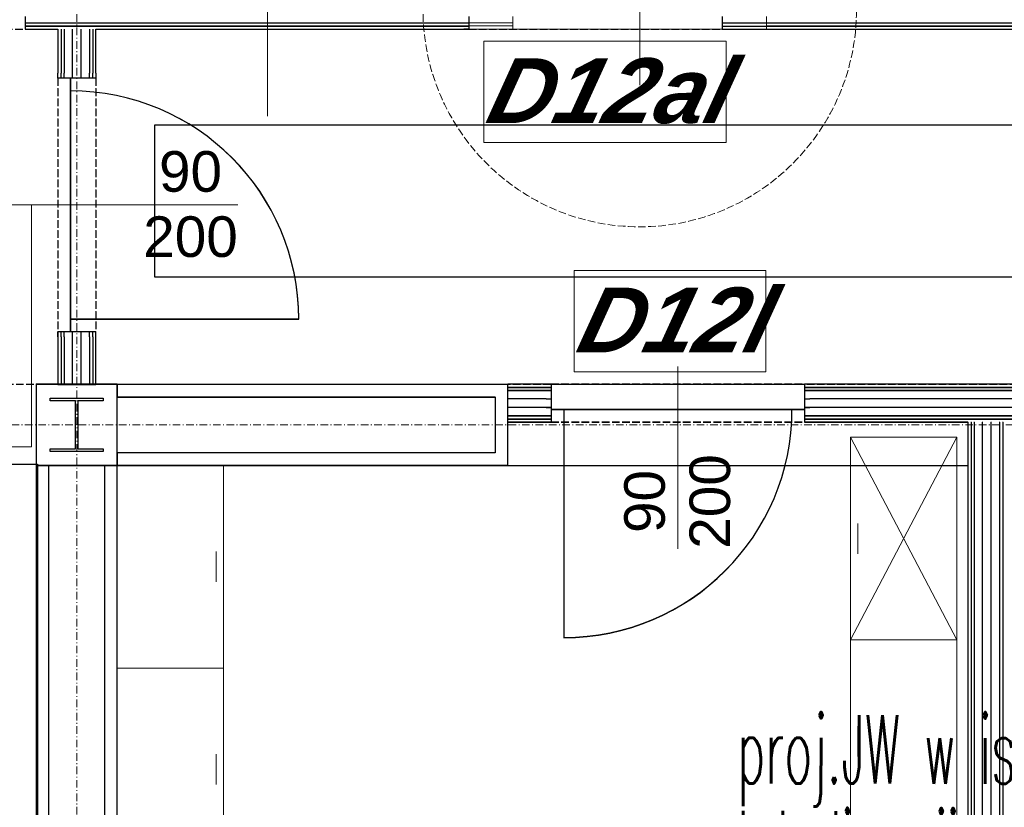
# Model space of a CAD drawing. Header units: millimetres. Extents: x -8642 to 28269, y -6609 to 3701.
# Tile 8 of 256: x -2575 to -2187, y -4814 to -4503. Entities that reach past the tile are written whole.
import ezdxf
from ezdxf.enums import TextEntityAlignment as Align

# ---------------------------------------------------------------- set-up
doc = ezdxf.new("R2010")
doc.units = ezdxf.units.MM
doc.header["$LTSCALE"] = 1000
doc.header["$MEASUREMENT"] = 0
for name, pattern in [('rzut 1 pietra$0$ArchiTECH.PC 1. Line Type', [0.004, 0.003, -0.001]), ('rzut 1 pietra$0$ArchiTECH.PC 5. Line Type', [0.0053, 0.003, -0.001, 0.0003, -0.001]), ('rzut 1 pietra$0$ArchiTECH.PC Solid Line Type', [0]), ('SUFIT_1 PIETRO$0$ArchiTECH.PC 1. Line Type', [0.004, 0.003, -0.001]), ('SUFIT_1 PIETRO$0$ArchiTECH.PC Solid Line Type', [0])]:
    doc.linetypes.add(name, pattern=pattern)
doc.layers.add('_Etap_5_opis', color=7, linetype='Continuous', lineweight=30)
doc.layers.add('IS_ARCH', color=254, linetype='Continuous', lineweight=18)
for name, color, linetype in [('SUFIT_1 PIETRO$0$ELEM KONSTRUKCJI - inwent', 254, 'Continuous'), ('SUFIT_1 PIETRO$0$INWENTARYZACJA', 254, 'Continuous'), ('SUFIT_1 PIETRO$0$Kalka 1', 254, 'Continuous'), ('SUFIT_1 PIETRO$0$sciany projektowane', 254, 'Continuous'), ('SUFIT_1 PIETRO$0$TYP SUFITÓW_NOWYCH', 254, 'Continuous')]:
    doc.layers.add(name, color=color, linetype=linetype)
doc.styles.add('romans1', font='simplex.shx', dxfattribs={"width": 0.8})
doc.styles.add('rzut 1 pietra$0$ArchiTECHStyle1', font='arial.ttf', dxfattribs={"height": 0.16})
doc.styles.add('rzut 1 pietra$0$ArchiTECHStyle4', font='arialbi.ttf', dxfattribs={"oblique": 15, "height": 0.256})

msp = doc.modelspace()

# ---------------------------------------------------------------- linework, layer by layer
at = {"layer": 'IS_ARCH', "linetype": 'rzut 1 pietra$0$ArchiTECH.PC 5. Line Type'}
for p, q in [((-2552.53, -3085.97), (-2552.84, -6170.13)), ((-3569.55, -4662.89), (2842.26, -4663.53))]:
    msp.add_line(p, q, dxfattribs=at)
at = {"layer": 'IS_ARCH', "linetype": 'rzut 1 pietra$0$ArchiTECH.PC Solid Line Type'}
for p, q in [((-2477.48, -4541.26), (-2477.48, -4404.51)), ((-2330.61, -4529.07), (-2330.61, -4439.69)), ((-2573.01, -4501.93), (-2573.01, -4504.43)), ((-2380.61, -4501.93), (-2380.61, -4504.43)), ((-2280.61, -4501.93), (-2280.61, -4504.43)), ((-2573.01, -4504.43), (-2571.01, -4504.43)), ((-2573.01, -4504.43), (-2573.01, -4505.68)), ((-2573.01, -4505.68), (-2571.01, -4505.68)), ((-2573.01, -4505.68), (-2573.01, -4506.93)), ((-2571.01, -4504.43), (-2382.61, -4504.43)), ((-2571.01, -4505.68), (-2382.61, -4505.68)), ((-2382.61, -4504.43), (-2380.61, -4504.43)), ((-2382.61, -4505.68), (-2380.61, -4505.68)), ((-2380.61, -4504.43), (-2380.61, -4505.68)), ((-2380.61, -4505.68), (-2380.61, -4506.93)), ((-2280.61, -4504.43), (-2278.61, -4504.43)), ((-2280.61, -4504.43), (-2280.61, -4505.68)), ((-2280.61, -4505.68), (-2278.61, -4505.68)), ((-2280.61, -4505.68), (-2280.61, -4506.93)), ((-2278.61, -4504.43), (-2149.34, -4504.43)), ((-2278.61, -4505.68), (-2149.34, -4505.68)), ((-2573.01, -4506.93), (-2571.01, -4506.93)), ((-2573.01, -4506.93), (-2571.01, -4506.93)), ((-2571.01, -4506.93), (-2560.16, -4506.93)), ((-2560.16, -4506.93), (-2560.16, -4524.25)), ((-2558.91, -4506.93), (-2558.91, -4524.25)), ((-2557.66, -4506.93), (-2557.66, -4524.25)), ((-2554.33, -4524.25), (-2554.33, -4506.93)), ((-2551, -4524.25), (-2551, -4506.93)), ((-2547.66, -4506.93), (-2547.66, -4524.25)), ((-2546.41, -4506.93), (-2546.41, -4524.25)), ((-2545.16, -4524.25), (-2545.16, -4506.93)), ((-2545.16, -4506.93), (-2382.61, -4506.93)), ((-2380.61, -4506.93), (-2382.61, -4506.93)), ((-2382.61, -4506.93), (-2380.61, -4506.93)), ((-2280.61, -4506.93), (-2278.61, -4506.93)), ((-2280.61, -4506.93), (-2278.61, -4506.93)), ((-2278.61, -4506.93), (-2149.34, -4506.93)), ((-2392.11, -4551.72), (-2392.11, -4511.72)), ((-2392.11, -4511.72), (-2296.57, -4511.72)), ((-2296.57, -4511.72), (-2296.57, -4551.72)), ((-2560.16, -4526.25), (-2560.16, -4524.25)), ((-2560.16, -4526.25), (-2560.16, -4524.25)), ((-2558.91, -4526.25), (-2558.91, -4524.25)), ((-2557.66, -4526.25), (-2557.66, -4524.25)), ((-2554.33, -4526.25), (-2554.33, -4524.25)), ((-2551, -4526.25), (-2551, -4524.25)), ((-2547.66, -4526.25), (-2547.66, -4524.25)), ((-2546.41, -4526.25), (-2546.41, -4524.25)), ((-2545.16, -4524.25), (-2545.16, -4526.25)), ((-2558.91, -4526.25), (-2560.16, -4526.25)), ((-2557.66, -4526.25), (-2558.91, -4526.25)), ((-2555.16, -4526.25), (-2557.66, -4526.25)), ((-2547.66, -4526.25), (-2555.16, -4526.25)), ((-2555.16, -4526.25), (-2555.16, -4626.25)), ((-2555.16, -4626.25), (-2555.16, -4526.25)), ((-2555.16, -4626.25), (-2555.16, -4526.25)), ((-2546.41, -4526.25), (-2547.66, -4526.25)), ((-2545.16, -4526.25), (-2546.41, -4526.25)), ((-2296.57, -4551.72), (-2392.11, -4551.72)), ((-2610.62, -4576.25), (-2570.62, -4576.25)), ((-2570.62, -4576.25), (-2489.13, -4576.25)), ((-2570.62, -4576.25), (-2570.62, -4671.79)), ((-2356.48, -4642.18), (-2356.48, -4602.18)), ((-2356.48, -4602.18), (-2280.83, -4602.18)), ((-2280.83, -4602.18), (-2280.83, -4642.18)), ((-2555.16, -4621.25), (-2465.16, -4621.25)), ((-2558.91, -4626.25), (-2560.16, -4626.25)), ((-2560.16, -4626.25), (-2560.16, -4628.25)), ((-2560.16, -4628.25), (-2560.16, -4626.25)), ((-2560.16, -4628.25), (-2560.16, -4646.99)), ((-2557.66, -4626.25), (-2558.91, -4626.25)), ((-2558.91, -4628.25), (-2558.91, -4626.25)), ((-2558.91, -4628.25), (-2558.91, -4646.99)), ((-2555.16, -4626.25), (-2557.66, -4626.25)), ((-2557.66, -4628.25), (-2557.66, -4626.25)), ((-2557.66, -4628.25), (-2557.66, -4646.99)), ((-2547.66, -4626.25), (-2555.16, -4626.25)), ((-2554.33, -4628.25), (-2554.33, -4626.25)), ((-2554.33, -4646.99), (-2554.33, -4628.25)), ((-2551, -4628.25), (-2551, -4626.25)), ((-2551, -4646.99), (-2551, -4628.25)), ((-2546.41, -4626.25), (-2547.66, -4626.25)), ((-2547.66, -4628.25), (-2547.66, -4626.25)), ((-2547.66, -4628.25), (-2547.66, -4646.99)), ((-2545.16, -4626.25), (-2546.41, -4626.25)), ((-2546.41, -4628.25), (-2546.41, -4626.25)), ((-2546.41, -4628.25), (-2546.41, -4646.99)), ((-2545.16, -4628.25), (-2545.16, -4626.25)), ((-2545.16, -4646.99), (-2545.16, -4628.25)), ((-2315.55, -4640.1), (-2315.55, -4711.93)), ((-2280.83, -4642.18), (-2356.48, -4642.18)), ((-2536.76, -4646.93), (-2568.76, -4646.93)), ((-2568.76, -4646.93), (-2568.76, -4678.93)), ((-2536.76, -4646.99), (-2568.76, -4646.99)), ((-2568.76, -4646.99), (-2568.76, -4678.99)), ((-2560.16, -4646.99), (-2545.16, -4646.99)), ((-2536.76, -4678.93), (-2536.76, -4646.93)), ((-2536.76, -4646.93), (-2536.76, -4646.93)), ((-2536.76, -4646.99), (-2536.76, -4651.99)), ((-2382.69, -4646.99), (-2536.76, -4646.99)), ((-2536.76, -4678.99), (-2536.76, -4646.99)), ((-2536.76, -4646.99), (-2536.76, -4646.99)), ((-2367.55, -4646.93), (-2382.69, -4646.93)), ((-2382.69, -4678.99), (-2382.69, -4646.99)), ((-2382.69, -4648.18), (-2367.55, -4648.18)), ((-2382.69, -4649.43), (-2367.55, -4649.43)), ((-2367.55, -4646.93), (-2365.55, -4646.93)), ((-2367.55, -4648.18), (-2365.55, -4648.18)), ((-2367.55, -4649.43), (-2365.55, -4649.43)), ((-2365.55, -4646.93), (-2365.55, -4648.18)), ((-2365.55, -4648.18), (-2365.55, -4649.43)), ((-2365.55, -4649.43), (-2365.55, -4656.93)), ((-2263.55, -4646.93), (-2265.55, -4646.93)), ((-2265.55, -4646.93), (-2265.55, -4648.18)), ((-2265.55, -4648.18), (-2263.55, -4648.18)), ((-2265.55, -4648.18), (-2265.55, -4649.43)), ((-2265.55, -4649.43), (-2263.55, -4649.43)), ((-2265.55, -4649.43), (-2265.55, -4656.93)), ((-2110.45, -4646.93), (-2263.55, -4646.93)), ((-2263.55, -4648.18), (-2110.45, -4648.18)), ((-2263.55, -4649.43), (-2110.45, -4649.43)), ((-2563.26, -4652.49), (-2542.26, -4652.49)), ((-2563.26, -4653.49), (-2563.26, -4652.49)), ((-2563.26, -4652.49), (-2563.26, -4652.49)), ((-2563.26, -4652.49), (-2542.26, -4652.49)), ((-2563.26, -4653.49), (-2563.26, -4652.49)), ((-2542.26, -4652.49), (-2542.26, -4653.49)), ((-2542.26, -4652.49), (-2542.26, -4653.49)), ((-2536.76, -4651.99), (-2387.69, -4651.99)), ((-2387.69, -4651.99), (-2387.69, -4673.99)), ((-2367.55, -4652.77), (-2382.69, -4652.77)), ((-2367.55, -4652.77), (-2365.55, -4652.77)), ((-2265.55, -4652.77), (-2263.55, -4652.77)), ((-2110.45, -4652.77), (-2263.55, -4652.77)), ((-2553.26, -4653.49), (-2563.26, -4653.49)), ((-2553.26, -4653.49), (-2563.26, -4653.49)), ((-2553.26, -4672.49), (-2553.26, -4653.49)), ((-2553.26, -4672.49), (-2553.26, -4653.49)), ((-2542.26, -4653.49), (-2552.26, -4653.49)), ((-2552.26, -4653.49), (-2552.26, -4672.49)), ((-2542.26, -4653.49), (-2552.26, -4653.49)), ((-2552.26, -4653.49), (-2552.26, -4672.49)), ((-2367.55, -4656.1), (-2382.69, -4656.1)), ((-2367.55, -4656.1), (-2365.55, -4656.1)), ((-2365.55, -4656.93), (-2365.55, -4659.43)), ((-2365.55, -4656.93), (-2265.55, -4656.93)), ((-2265.55, -4656.93), (-2365.55, -4656.93)), ((-2365.55, -4656.93), (-2265.55, -4656.93)), ((-2360.55, -4656.93), (-2360.55, -4746.93)), ((-2265.55, -4656.1), (-2263.55, -4656.1)), ((-2265.55, -4656.93), (-2265.55, -4659.43)), ((-2110.45, -4656.1), (-2263.55, -4656.1)), ((-2382.69, -4659.43), (-2367.55, -4659.43)), ((-2382.69, -4660.68), (-2367.55, -4660.68)), ((-2367.55, -4659.43), (-2365.55, -4659.43)), ((-2367.55, -4660.68), (-2365.55, -4660.68)), ((-2365.55, -4659.43), (-2365.55, -4660.68)), ((-2365.55, -4660.68), (-2365.55, -4661.93)), ((-2265.55, -4659.43), (-2263.55, -4659.43)), ((-2265.55, -4659.43), (-2265.55, -4660.68)), ((-2265.55, -4660.68), (-2263.55, -4660.68)), ((-2265.55, -4660.68), (-2265.55, -4661.93)), ((-2263.55, -4659.43), (-2110.45, -4659.43)), ((-2263.55, -4660.68), (-2110.45, -4660.68)), ((-2382.69, -4661.93), (-2367.55, -4661.93)), ((-2365.55, -4661.93), (-2367.55, -4661.93)), ((-2367.55, -4661.93), (-2365.55, -4661.93)), ((-2265.55, -4661.93), (-2263.55, -4661.93)), ((-2265.55, -4661.93), (-2263.55, -4661.93)), ((-2263.55, -4661.93), (-2201.16, -4661.93)), ((-2201.16, -4661.93), (-2201.16, -5323.22)), ((-2199.91, -4661.93), (-2199.91, -5323.22)), ((-2198.66, -4661.93), (-2198.66, -5323.22)), ((-2195.33, -5323.22), (-2195.33, -4661.93)), ((-2191.99, -5323.22), (-2191.99, -4661.93)), ((-2188.66, -4661.93), (-2188.66, -5323.22)), ((-2187.41, -4661.93), (-2187.41, -5323.22)), ((-2247.51, -4747.93), (-2247.51, -4667.93)), ((-2247.51, -4667.93), (-2205.51, -4667.93)), ((-2247.51, -4667.93), (-2205.51, -4747.93)), ((-2205.51, -4667.93), (-2247.51, -4747.93)), ((-2205.51, -4667.93), (-2205.51, -4747.93)), ((-2205.51, -4667.93), (-2205.51, -4667.93)), ((-2570.62, -4671.79), (-2610.62, -4671.79)), ((-2563.26, -4673.49), (-2563.26, -4672.49)), ((-2563.26, -4672.49), (-2553.26, -4672.49)), ((-2563.26, -4673.49), (-2563.26, -4672.49)), ((-2563.26, -4672.49), (-2553.26, -4672.49)), ((-2552.26, -4672.49), (-2542.26, -4672.49)), ((-2552.26, -4672.49), (-2542.26, -4672.49)), ((-2542.26, -4672.49), (-2542.26, -4673.49)), ((-2542.26, -4672.49), (-2542.26, -4673.49)), ((-2542.26, -4673.49), (-2563.26, -4673.49)), ((-2542.26, -4673.49), (-2563.26, -4673.49)), ((-2387.69, -4673.99), (-2536.76, -4673.99)), ((-2536.76, -4673.99), (-2536.76, -4678.99)), ((-2568.76, -4678.93), (-2536.76, -4678.93)), ((-2563.76, -4678.99), (-2568.76, -4678.99)), ((-2568.76, -4678.99), (-2568.76, -5246.94)), ((-2568.76, -4678.99), (-2536.76, -4678.99)), ((-2563.76, -5246.94), (-2563.76, -4678.99)), ((-2536.82, -4678.99), (-2541.82, -4678.99)), ((-2541.82, -4678.99), (-2541.82, -5246.94)), ((-2536.82, -5246.94), (-2536.82, -4678.99)), ((-2536.76, -4678.99), (-2382.69, -4678.99)), ((-2536.76, -4678.99), (-2536.76, -4758.99)), ((-2494.76, -4678.99), (-2536.76, -4678.99)), ((-2536.76, -4678.99), (-2536.76, -4678.99)), ((-2494.76, -4758.99), (-2494.76, -4678.99)), ((-2244.51, -4701.93), (-2244.51, -4713.93)), ((-2497.76, -4712.99), (-2497.76, -4724.99)), ((-2205.51, -4747.93), (-2247.51, -4747.93)), ((-2247.51, -4747.93), (-2247.51, -4827.93)), ((-2205.51, -4747.93), (-2247.51, -4747.93)), ((-2205.51, -4827.93), (-2205.51, -4747.93)), ((-2536.76, -4758.99), (-2494.76, -4758.99)), ((-2536.76, -4838.99), (-2536.76, -4758.99)), ((-2536.76, -4758.99), (-2494.76, -4758.99)), ((-2494.76, -4758.99), (-2494.76, -4838.99)), ((-2244.51, -4793.93), (-2244.51, -4781.93)), ((-2497.76, -4804.99), (-2497.76, -4792.99))]:
    msp.add_line(p, q, dxfattribs=at)
at = {"layer": 'IS_ARCH', "linetype": 'rzut 1 pietra$0$ArchiTECH.PC 1. Line Type'}
for p, q in [((-2673.01, -4506.93), (-2573.01, -4506.93)), ((-2380.61, -4506.93), (-2280.61, -4506.93)), ((-2560.16, -4526.25), (-2560.16, -4626.25)), ((-2545.16, -4526.25), (-2545.16, -4626.25)), ((-1905.66, -4646.99), (-3298.92, -4646.99)), ((-2365.55, -4646.93), (-2265.55, -4646.93)), ((-2365.55, -4661.93), (-2265.55, -4661.93))]:
    msp.add_line(p, q, dxfattribs=at)
msp.add_circle((-2330.61, -4499.43), 85.5, dxfattribs=at)
at = {"layer": 'IS_ARCH', "linetype": 'rzut 1 pietra$0$ArchiTECH.PC Solid Line Type'}
for centre, start, end in [((-2555.16, -4621.25), 0, 90), ((-2360.55, -4656.93), 270, 0)]:
    msp.add_arc(centre, 90, start, end, dxfattribs=at)
at = {"layer": 'SUFIT_1 PIETRO$0$ELEM KONSTRUKCJI - inwent', "linetype": 'SUFIT_1 PIETRO$0$ArchiTECH.PC Solid Line Type'}
for p, q in [((-2536.76, -4647.02), (-2568.76, -4647.02)), ((-2568.76, -4647.02), (-2568.76, -4679.02)), ((-2536.76, -4647.08), (-2568.76, -4647.08)), ((-2568.76, -4647.08), (-2568.76, -4679.08)), ((-2536.76, -4679.02), (-2536.76, -4647.02)), ((-2536.76, -4647.02), (-2536.76, -4647.02)), ((-2536.76, -4679.08), (-2536.76, -4647.08)), ((-2536.76, -4647.08), (-2536.76, -4647.08)), ((-2563.26, -4652.58), (-2542.26, -4652.58)), ((-2563.26, -4653.58), (-2563.26, -4652.58)), ((-2563.26, -4652.58), (-2563.26, -4652.58)), ((-2563.26, -4652.58), (-2542.26, -4652.58)), ((-2563.26, -4653.58), (-2563.26, -4652.58)), ((-2542.26, -4652.58), (-2542.26, -4653.58)), ((-2542.26, -4652.58), (-2542.26, -4653.58)), ((-2553.26, -4653.58), (-2563.26, -4653.58)), ((-2553.26, -4653.58), (-2563.26, -4653.58)), ((-2553.26, -4672.58), (-2553.26, -4653.58)), ((-2553.26, -4672.58), (-2553.26, -4653.58)), ((-2542.26, -4653.58), (-2552.26, -4653.58)), ((-2552.26, -4653.58), (-2552.26, -4672.58)), ((-2542.26, -4653.58), (-2552.26, -4653.58)), ((-2552.26, -4653.58), (-2552.26, -4672.58)), ((-2563.26, -4673.58), (-2563.26, -4672.58)), ((-2563.26, -4672.58), (-2553.26, -4672.58)), ((-2563.26, -4673.58), (-2563.26, -4672.58)), ((-2563.26, -4672.58), (-2553.26, -4672.58)), ((-2552.26, -4672.58), (-2542.26, -4672.58)), ((-2552.26, -4672.58), (-2542.26, -4672.58)), ((-2542.26, -4672.58), (-2542.26, -4673.58)), ((-2542.26, -4672.58), (-2542.26, -4673.58)), ((-2542.26, -4673.58), (-2563.26, -4673.58)), ((-2542.26, -4673.58), (-2563.26, -4673.58)), ((-2568.76, -4679.02), (-2536.76, -4679.02)), ((-2568.76, -4679.08), (-2536.76, -4679.08))]:
    msp.add_line(p, q, dxfattribs=at)
at = {"layer": 'SUFIT_1 PIETRO$0$INWENTARYZACJA', "linetype": 'SUFIT_1 PIETRO$0$ArchiTECH.PC Solid Line Type'}
for p, q in [((-2536.76, -4647.08), (-2536.76, -4652.08)), ((-2382.69, -4647.08), (-2536.76, -4647.08)), ((-2382.69, -4679.08), (-2382.69, -4647.08)), ((-2536.76, -4652.08), (-2387.69, -4652.08)), ((-2387.69, -4652.08), (-2387.69, -4674.08)), ((-2387.69, -4674.08), (-2536.76, -4674.08)), ((-2536.76, -4674.08), (-2536.76, -4679.08)), ((-2563.76, -4679.08), (-2568.76, -4679.08)), ((-2568.76, -4679.08), (-2568.76, -5247.02)), ((-2563.76, -5247.02), (-2563.76, -4679.08)), ((-2536.82, -4679.08), (-2541.82, -4679.08)), ((-2541.82, -4679.08), (-2541.82, -5247.02)), ((-2536.82, -5247.02), (-2536.82, -4679.08)), ((-2536.76, -4679.08), (-2382.69, -4679.08))]:
    msp.add_line(p, q, dxfattribs=at)
at = {"layer": 'SUFIT_1 PIETRO$0$Kalka 1', "linetype": 'SUFIT_1 PIETRO$0$ArchiTECH.PC 1. Line Type'}
msp.add_line((-1905.66, -4647.08), (-3298.92, -4647.08), dxfattribs=at)
at = {"layer": 'SUFIT_1 PIETRO$0$sciany projektowane', "linetype": 'SUFIT_1 PIETRO$0$ArchiTECH.PC Solid Line Type'}
for p, q in [((-2573.01, -4502.02), (-2573.01, -4504.52)), ((-2573.01, -4504.52), (-2571.01, -4504.52)), ((-2573.01, -4504.52), (-2573.01, -4505.77)), ((-2573.01, -4505.77), (-2571.01, -4505.77)), ((-2573.01, -4505.77), (-2573.01, -4507.02)), ((-2571.01, -4504.52), (-2400.06, -4504.52)), ((-2571.01, -4505.77), (-2400.06, -4505.77)), ((-2400.06, -4504.52), (-2398.06, -4504.52)), ((-2400.06, -4505.77), (-2398.06, -4505.77)), ((-2398.06, -4502.02), (-2398.06, -4504.52)), ((-2398.06, -4504.52), (-2398.06, -4505.77)), ((-2398.06, -4505.77), (-2398.06, -4507.02)), ((-2298.06, -4502.02), (-2298.06, -4504.52)), ((-2298.06, -4504.52), (-2296.06, -4504.52)), ((-2298.06, -4504.52), (-2298.06, -4505.77)), ((-2298.06, -4505.77), (-2296.06, -4505.77)), ((-2298.06, -4505.77), (-2298.06, -4507.02)), ((-2296.06, -4504.52), (-2149.34, -4504.52)), ((-2296.06, -4505.77), (-2149.34, -4505.77)), ((-2573.01, -4507.02), (-2571.01, -4507.02)), ((-2573.01, -4507.02), (-2571.01, -4507.02)), ((-2571.01, -4507.02), (-2560.16, -4507.02)), ((-2560.16, -4507.02), (-2560.16, -4524.33)), ((-2558.91, -4507.02), (-2558.91, -4524.33)), ((-2557.66, -4507.02), (-2557.66, -4524.33)), ((-2554.33, -4524.33), (-2554.33, -4507.02)), ((-2551, -4524.33), (-2551, -4507.02)), ((-2547.66, -4507.02), (-2547.66, -4524.33)), ((-2546.41, -4507.02), (-2546.41, -4524.33)), ((-2545.16, -4524.33), (-2545.16, -4507.02)), ((-2545.16, -4507.02), (-2400.06, -4507.02)), ((-2398.06, -4507.02), (-2400.06, -4507.02)), ((-2400.06, -4507.02), (-2398.06, -4507.02)), ((-2298.06, -4507.02), (-2296.06, -4507.02)), ((-2298.06, -4507.02), (-2296.06, -4507.02)), ((-2296.06, -4507.02), (-2149.34, -4507.02)), ((-2560.16, -4526.33), (-2560.16, -4524.33)), ((-2560.16, -4526.33), (-2560.16, -4524.33)), ((-2558.91, -4526.33), (-2558.91, -4524.33)), ((-2557.66, -4526.33), (-2557.66, -4524.33)), ((-2554.33, -4526.33), (-2554.33, -4524.33)), ((-2551, -4526.33), (-2551, -4524.33)), ((-2547.66, -4526.33), (-2547.66, -4524.33)), ((-2546.41, -4526.33), (-2546.41, -4524.33)), ((-2545.16, -4524.33), (-2545.16, -4526.33)), ((-2558.91, -4526.33), (-2560.16, -4526.33)), ((-2557.66, -4526.33), (-2558.91, -4526.33)), ((-2555.16, -4526.33), (-2557.66, -4526.33)), ((-2547.66, -4526.33), (-2555.16, -4526.33)), ((-2555.16, -4526.33), (-2555.16, -4626.33)), ((-2555.16, -4626.33), (-2555.16, -4526.33)), ((-2555.16, -4626.33), (-2555.16, -4526.33)), ((-2546.41, -4526.33), (-2547.66, -4526.33)), ((-2545.16, -4526.33), (-2546.41, -4526.33)), ((-2555.16, -4621.33), (-2465.16, -4621.33)), ((-2558.91, -4626.33), (-2560.16, -4626.33)), ((-2560.16, -4626.33), (-2560.16, -4628.33)), ((-2560.16, -4628.33), (-2560.16, -4626.33)), ((-2560.16, -4628.33), (-2560.16, -4647.08)), ((-2557.66, -4626.33), (-2558.91, -4626.33)), ((-2558.91, -4628.33), (-2558.91, -4626.33)), ((-2558.91, -4628.33), (-2558.91, -4647.08)), ((-2555.16, -4626.33), (-2557.66, -4626.33)), ((-2557.66, -4628.33), (-2557.66, -4626.33)), ((-2557.66, -4628.33), (-2557.66, -4647.08)), ((-2547.66, -4626.33), (-2555.16, -4626.33)), ((-2554.33, -4628.33), (-2554.33, -4626.33)), ((-2554.33, -4647.08), (-2554.33, -4628.33)), ((-2551, -4628.33), (-2551, -4626.33)), ((-2551, -4647.08), (-2551, -4628.33)), ((-2546.41, -4626.33), (-2547.66, -4626.33)), ((-2547.66, -4628.33), (-2547.66, -4626.33)), ((-2547.66, -4628.33), (-2547.66, -4647.08)), ((-2545.16, -4626.33), (-2546.41, -4626.33)), ((-2546.41, -4628.33), (-2546.41, -4626.33)), ((-2546.41, -4628.33), (-2546.41, -4647.08)), ((-2545.16, -4628.33), (-2545.16, -4626.33)), ((-2545.16, -4647.08), (-2545.16, -4628.33)), ((-2560.16, -4647.08), (-2545.16, -4647.08)), ((-2367.55, -4647.02), (-2382.69, -4647.02)), ((-2382.69, -4648.27), (-2367.55, -4648.27)), ((-2382.69, -4649.52), (-2367.55, -4649.52)), ((-2367.55, -4647.02), (-2365.55, -4647.02)), ((-2367.55, -4648.27), (-2365.55, -4648.27)), ((-2367.55, -4649.52), (-2365.55, -4649.52)), ((-2365.55, -4647.02), (-2365.55, -4648.27)), ((-2365.55, -4648.27), (-2365.55, -4649.52)), ((-2365.55, -4649.52), (-2365.55, -4657.02)), ((-2263.55, -4647.02), (-2265.55, -4647.02)), ((-2265.55, -4647.02), (-2265.55, -4648.27)), ((-2265.55, -4648.27), (-2263.55, -4648.27)), ((-2265.55, -4648.27), (-2265.55, -4649.52)), ((-2265.55, -4649.52), (-2263.55, -4649.52)), ((-2265.55, -4649.52), (-2265.55, -4657.02)), ((-2110.45, -4647.02), (-2263.55, -4647.02)), ((-2263.55, -4648.27), (-2110.45, -4648.27)), ((-2263.55, -4649.52), (-2110.45, -4649.52)), ((-2367.55, -4652.85), (-2382.69, -4652.85)), ((-2367.55, -4652.85), (-2365.55, -4652.85)), ((-2265.55, -4652.85), (-2263.55, -4652.85)), ((-2110.45, -4652.85), (-2263.55, -4652.85)), ((-2367.55, -4656.18), (-2382.69, -4656.18)), ((-2367.55, -4656.18), (-2365.55, -4656.18)), ((-2365.55, -4657.02), (-2365.55, -4659.52)), ((-2365.55, -4657.02), (-2265.55, -4657.02)), ((-2265.55, -4657.02), (-2365.55, -4657.02)), ((-2365.55, -4657.02), (-2265.55, -4657.02)), ((-2360.55, -4657.02), (-2360.55, -4747.02)), ((-2265.55, -4656.18), (-2263.55, -4656.18)), ((-2265.55, -4657.02), (-2265.55, -4659.52)), ((-2110.45, -4656.18), (-2263.55, -4656.18)), ((-2382.69, -4659.52), (-2367.55, -4659.52)), ((-2382.69, -4660.77), (-2367.55, -4660.77)), ((-2367.55, -4659.52), (-2365.55, -4659.52)), ((-2367.55, -4660.77), (-2365.55, -4660.77)), ((-2365.55, -4659.52), (-2365.55, -4660.77)), ((-2365.55, -4660.77), (-2365.55, -4662.02)), ((-2265.55, -4659.52), (-2263.55, -4659.52)), ((-2265.55, -4659.52), (-2265.55, -4660.77)), ((-2265.55, -4660.77), (-2263.55, -4660.77)), ((-2265.55, -4660.77), (-2265.55, -4662.02)), ((-2263.55, -4659.52), (-2110.45, -4659.52)), ((-2263.55, -4660.77), (-2110.45, -4660.77)), ((-2382.69, -4662.02), (-2367.55, -4662.02)), ((-2365.55, -4662.02), (-2367.55, -4662.02)), ((-2367.55, -4662.02), (-2365.55, -4662.02)), ((-2265.55, -4662.02), (-2263.55, -4662.02)), ((-2265.55, -4662.02), (-2263.55, -4662.02)), ((-2263.55, -4662.02), (-2201.16, -4662.02)), ((-2201.16, -4662.02), (-2201.16, -5323.3)), ((-2199.91, -4662.02), (-2199.91, -5323.3)), ((-2198.66, -4662.02), (-2198.66, -5323.3)), ((-2195.33, -5323.3), (-2195.33, -4662.02)), ((-2191.99, -5323.3), (-2191.99, -4662.02)), ((-2188.66, -4662.02), (-2188.66, -5323.3)), ((-2187.41, -4662.02), (-2187.41, -5323.3))]:
    msp.add_line(p, q, dxfattribs=at)
at = {"layer": 'SUFIT_1 PIETRO$0$sciany projektowane', "linetype": 'SUFIT_1 PIETRO$0$ArchiTECH.PC 1. Line Type'}
for p, q in [((-2673.01, -4507.02), (-2573.01, -4507.02)), ((-2398.06, -4507.02), (-2298.06, -4507.02)), ((-2560.16, -4526.33), (-2560.16, -4626.33)), ((-2545.16, -4526.33), (-2545.16, -4626.33)), ((-2365.55, -4647.02), (-2265.55, -4647.02)), ((-2365.55, -4662.02), (-2265.55, -4662.02))]:
    msp.add_line(p, q, dxfattribs=at)
at = {"layer": 'SUFIT_1 PIETRO$0$sciany projektowane', "linetype": 'SUFIT_1 PIETRO$0$ArchiTECH.PC Solid Line Type'}
for centre, start, end in [((-2555.16, -4621.33), 0, 90), ((-2360.55, -4657.02), 270, 0)]:
    msp.add_arc(centre, 90, start, end, dxfattribs=at)
at = {"layer": 'SUFIT_1 PIETRO$0$TYP SUFITÓW_NOWYCH', "linetype": 'SUFIT_1 PIETRO$0$ArchiTECH.PC Solid Line Type'}
for p, q in [((-2521.96, -4544.74), (-1861.96, -4544.74)), ((-2521.96, -4604.74), (-2521.96, -4544.74)), ((-1861.96, -4604.74), (-2521.96, -4604.74)), ((-3257.16, -4678.6), (-2568.16, -4678.6)), ((-2568.16, -4678.6), (-2568.16, -4948.43)), ((-2536.76, -4679.08), (-2201.16, -4679.08)), ((-2536.76, -4948.43), (-2536.76, -4679.08)), ((-2201.16, -4679.08), (-2201.16, -4948.43))]:
    msp.add_line(p, q, dxfattribs=at)

# ---------------------------------------------------------------- texts
at = {"layer": '_Etap_5_opis', "style": 'romans1', "width": 0.5}
for s, p in [('proj.JW w istniejącej', (-2292.1, -4804.52)), ('lokalizacji', (-2292.1, -4842.35))]:
    msp.add_text(s, height=27, rotation=359.9189, dxfattribs=at).set_placement(p)
at = {"layer": 'IS_ARCH', "style": 'rzut 1 pietra$0$ArchiTECHStyle4', "oblique": 15}
for s, p in [('D12al', (-2392.11, -4551.72)), ('D12l', (-2356.48, -4642.18))]:
    msp.add_text(s, height=25.6, dxfattribs=at).set_placement(p, align=Align.BOTTOM_LEFT)
at = {"layer": 'IS_ARCH', "style": 'rzut 1 pietra$0$ArchiTECHStyle1'}
for s, p in [('90', (-2520.25, -4575.88)), ('200', (-2526.47, -4601.61))]:
    msp.add_text(s, height=16, dxfattribs=at).set_placement(p, align=Align.BOTTOM_LEFT)
for s, p in [('200', (-2290.18, -4711.93)), ('90', (-2315.92, -4705.71))]:
    msp.add_text(s, height=16, rotation=90, dxfattribs=at).set_placement(p, align=Align.BOTTOM_LEFT)

doc.saveas('drawing.dxf')
